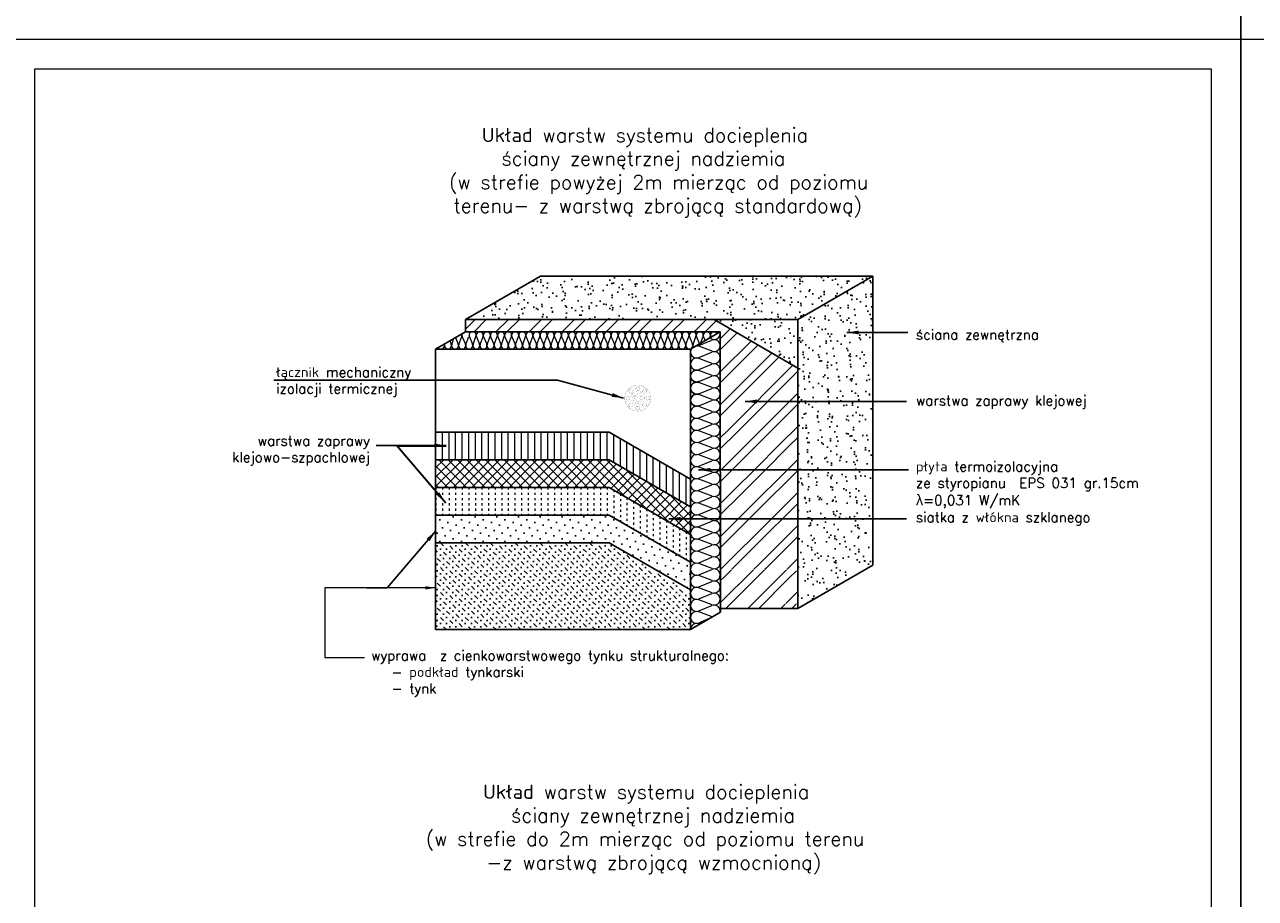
# Model space of a CAD drawing. Header units: millimetres. Extents: x 0 to 152651, y 46550 to 81081.
# Tile 65 of 109: x 137048 to 139140, y 53999 to 55484. Entities that reach past the tile are written whole.
import ezdxf

# ---------------------------------------------------------------- set-up
doc = ezdxf.new("R2010")
doc.units = ezdxf.units.MM
doc.linetypes.add('ACAD_ISO02W100', pattern=[15, 12, -3])
doc.linetypes.add('ACAD_ISO03W100', pattern=[30, 12, -18])
for name, color, linetype in [('A-BUD-MA-MATERIALY', 7, 'Continuous'), ('FASTENER', 104, 'Continuous'), ('MED', 6, 'Continuous')]:
    doc.layers.add(name, color=color, linetype=linetype)
doc.layers.add('cienka', color=3, linetype='Continuous', lineweight=18)
doc.layers.add('przerywa', color=100, linetype='ACAD_ISO02W100', lineweight=5)
doc.styles.get("Standard").update_dxf_attribs({"font": 'GOTHIC.TTF'})
doc.styles.add('tekst', font='segoeui.ttf', dxfattribs={"height": 20})
doc.dimstyles.new('ISO-25', dxfattribs={"dimtxt": 2.5, "dimasz": 2.5, "dimexe": 1.25, "dimexo": 0.625, "dimtad": 1, "dimtxsty": 'Standard', "dimcen": 2.5, "dimadec": 0, "dimazin": 0, "dimtfac": 1, "dimtmove": 0, "dimatfit": 3, "dimfxl": 1, "dimarcsym": 0})
pattern_1 = [(352.5, (232638.012, 36298.652), (19.683505, 21.0140233), [0, -22.701504, 0, -25.38984, 0, -24.2697]), (322.5, (232638.01, 36298.652), (48.494292, 11.113843), [0, -12.246864, 0, -20.461224, 0, -7.84098]), (282.5, (232625.022, 36311.642), (32.94754, -32.82803), [0, -7.4676, 0, -26.88336, 0, -35.09772]), (272.5, (232625.02, 36311.642), (41.015986, -22.47813), [0, -3.7338, 0, -17.623536, 0, -20.16252])]

msp = doc.modelspace()

# ---------------------------------------------------------------- hatches: boundary and pattern name
at = {"true_color": 0x000000}
h = msp.add_hatch(dxfattribs=at)
h.set_pattern_fill('AR-SAND', color=18, scale=0.588, angle=315, style=0)
h.set_pattern_definition(pattern_1)
h.paths.add_polyline_path([(138280.835, 54983.28), (138362.528, 54983.28), (138489.833, 55056.78), (137925.194, 55056.78), (137797.908, 54983.292), (137797.908, 54983.28), (138209.912, 54983.28)])
h = msp.add_hatch(dxfattribs=at)
h.set_pattern_fill('AR-SAND', color=18, scale=0.588, angle=315, style=0)
h.set_pattern_definition(pattern_1)
h.paths.add_polyline_path([(138489.833, 55056.78), (138362.528, 54983.28), (138362.528, 54492.298), (138489.833, 54565.798)])
h = msp.add_hatch(dxfattribs=at)
h.set_pattern_fill('AR-SAND', color=18, scale=0.588, angle=315, style=0)
h.set_pattern_definition(pattern_1)
h.paths.add_polyline_path([(138280.835, 54983.28), (138220.323, 54983.28), (138362.528, 54900.476), (138362.528, 54983.28)])
at = {"lineweight": 0, "true_color": 0x000000}
h = msp.add_hatch(dxfattribs=at)
h.set_pattern_fill('LINE', color=18, scale=3.528, angle=90, style=0)
h.set_pattern_definition([(270, (224098.836, 73695.744), (-11.2014, -7e-16), [])])
h.paths.add_polyline_path([(137746.882, 54744.949), (137746.882, 54791.989), (138042.09, 54791.989), (138180.282, 54712.203), (138180.282, 54665.163), (138042.09, 54744.949)])
at = {"true_color": 0x000000}
h = msp.add_hatch(dxfattribs=at)
h.set_pattern_fill('NET', color=18, scale=3.528, angle=315, style=0)
h.set_pattern_definition([(45, (224098.836, 73789.824), (7.9205859, -7.9205859), []), (315, (224098.836, 73789.824), (-7.9205859, -7.9205859), [])])
h.paths.add_polyline_path([(137746.882, 54697.909), (137746.882, 54744.949), (138042.09, 54744.949), (138180.282, 54665.163), (138180.282, 54618.123), (138042.09, 54697.909)])
h = msp.add_hatch(dxfattribs=at)
h.set_pattern_fill('DOTS', color=18, scale=8.232, angle=315, style=0)
h.set_pattern_definition([(45, (224098.836, 73789.824), (13.8610253, -4.6203418), [0, -13.0683])])
h.paths.add_polyline_path([(137746.882, 54603.829), (137746.882, 54650.869), (138042.09, 54650.869), (138180.282, 54571.083), (138180.282, 54524.043), (138042.09, 54603.829)])
h = msp.add_hatch(dxfattribs=at)
h.set_pattern_fill('MUDST', color=18, scale=1.176, angle=45, style=0)
h.set_pattern_definition([(315, (224099.987, 73782.1784), (5.2803906, -15.8411718), [7.4676, -7.4676, 0, -7.4676, 0, -7.4676])])
h.paths.add_polyline_path([(138042.09, 54603.829), (138181.433, 54516.397), (138181.433, 54456.372), (137748.033, 54456.372), (137746.882, 54603.829)])

# ---------------------------------------------------------------- linework, layer by layer
at = {"color": 18, "true_color": 0x000000}
for p, q in [((137797.907, 54966.814), (137814.384, 54983.291)), ((137812.222, 54962.418), (137833.094, 54983.291)), ((137849.324, 54962.1), (137870.515, 54983.291)), ((137868.034, 54962.1), (137889.225, 54983.291)), ((137905.772, 54962.418), (137926.645, 54983.291)), ((137924.482, 54962.418), (137945.355, 54983.291)), ((137961.902, 54962.418), (137982.775, 54983.291)), ((137980.612, 54962.418), (138001.485, 54983.291)), ((138017.714, 54962.1), (138038.905, 54983.291)), ((138036.742, 54962.418), (138057.615, 54983.291)), ((138074.163, 54962.418), (138095.035, 54983.291)), ((138092.873, 54962.418), (138113.745, 54983.291)), ((138130.293, 54962.418), (138151.165, 54983.291)), ((138148.684, 54962.1), (138169.875, 54983.291)), ((138186.423, 54962.418), (138207.295, 54983.291)), ((138205.133, 54962.418), (138223.907, 54981.193)), ((138230.856, 54950.721), (138247.557, 54967.422)), ((138230.856, 54932.011), (138259.381, 54960.537)), ((138230.856, 54894.591), (138283.031, 54946.766)), ((138230.856, 54875.881), (138294.855, 54939.881)), ((137746.882, 54932.901), (137746.882, 54456.372)), ((138180.282, 54932.901), (138180.282, 54456.372)), ((138230.856, 54838.461), (138318.505, 54926.11)), ((138230.856, 54819.751), (138329.949, 54918.844)), ((138243.957, 54795.432), (138353.979, 54905.454)), ((138258.656, 54791.421), (138362.528, 54895.293)), ((138288.055, 54783.4), (138362.526, 54857.871)), ((138302.754, 54779.389), (138362.526, 54839.161)), ((138230.856, 54782.331), (138243.957, 54795.432)), ((138332.153, 54771.368), (138362.526, 54801.741)), ((137746.882, 54791.989), (138042.09, 54791.989)), ((138042.09, 54791.989), (138180.282, 54712.203)), ((138230.856, 54763.621), (138258.656, 54791.421)), ((138247.765, 54743.11), (138288.055, 54783.4)), ((138261.982, 54738.617), (138302.754, 54779.389)), ((138346.852, 54767.357), (138362.526, 54783.031)), ((138290.417, 54729.632), (138332.153, 54771.368)), ((138304.634, 54725.139), (138346.852, 54767.357)), ((137746.882, 54744.949), (138042.09, 54744.949)), ((138042.09, 54744.949), (138180.282, 54665.163)), ((138230.856, 54726.2), (138247.765, 54743.11)), ((138230.856, 54707.49), (138261.982, 54738.617)), ((138333.069, 54716.153), (138362.526, 54745.611)), ((138252.96, 54692.175), (138290.417, 54729.632)), ((138266.659, 54687.163), (138304.634, 54725.139)), ((138294.057, 54677.141), (138333.069, 54716.153)), ((138307.756, 54672.13), (138347.286, 54711.66)), ((138347.286, 54711.66), (138362.526, 54726.901)), ((137746.882, 54697.909), (138042.09, 54697.909)), ((138042.09, 54697.909), (138180.282, 54618.123)), ((138230.856, 54670.07), (138252.96, 54692.175)), ((138335.154, 54662.108), (138362.526, 54689.481)), ((138230.856, 54651.36), (138266.659, 54687.163)), ((138250.474, 54633.559), (138294.057, 54677.141)), ((138264.235, 54628.61), (138307.756, 54672.13)), ((138348.853, 54657.097), (138362.526, 54670.771)), ((137746.882, 54650.869), (138042.09, 54650.869)), ((138042.09, 54650.869), (138180.282, 54571.083)), ((138291.756, 54618.71), (138335.154, 54662.108)), ((138305.516, 54613.761), (138348.853, 54657.097)), ((138230.856, 54613.94), (138250.474, 54633.559)), ((138230.856, 54595.23), (138264.235, 54628.61)), ((138333.037, 54603.862), (138362.526, 54633.351)), ((138255.593, 54582.548), (138291.756, 54618.71)), ((138268.72, 54576.964), (138305.516, 54613.761)), ((138346.798, 54598.912), (138362.526, 54614.641)), ((137746.882, 54603.829), (138042.09, 54603.829)), ((138042.09, 54603.829), (138180.282, 54524.043)), ((138294.974, 54565.798), (138333.037, 54603.862)), ((138308.101, 54560.215), (138346.798, 54598.912)), ((138231.934, 54558.889), (138255.593, 54582.548)), ((138250.644, 54558.889), (138268.72, 54576.964)), ((138288.064, 54558.889), (138294.974, 54565.798)), ((138344.194, 54558.889), (138362.526, 54577.221)), ((138230.856, 54557.81), (138230.891, 54557.846)), ((138230.856, 54539.1), (138237.699, 54545.944)), ((138231.371, 54502.196), (138287.021, 54557.846)), ((138237.699, 54545.944), (138249.601, 54557.846)), ((138240.172, 54492.286), (138305.731, 54557.846)), ((138277.592, 54492.286), (138334.354, 54549.049)), ((138296.302, 54492.286), (138347.481, 54543.465)), ((138306.774, 54558.889), (138308.101, 54560.215)), ((138334.354, 54549.049), (138343.152, 54557.846)), ((138347.481, 54543.465), (138360.415, 54556.399)), ((138260.3, 54531.125), (138264.937, 54535.761)), ((138348.929, 54507.493), (138362.528, 54521.092)), ((138342.019, 54500.584), (138348.929, 54507.493)), ((138360.73, 54500.584), (138362.056, 54501.91)), ((138362.056, 54501.91), (138362.528, 54502.382)), ((138333.722, 54492.286), (138340.977, 54499.541)), ((138352.432, 54492.286), (138359.687, 54499.541))]:
    msp.add_line(p, q, dxfattribs=at)
at = {"color": 18, "lineweight": 0, "true_color": 0x000000}
for p, q in [((137771.043, 54946.884), (137773.399, 54941.266)), ((137774.251, 54941.049), (137777.927, 54950.865)), ((137778.861, 54943.237), (137778.861, 54943.237)), ((137780.754, 54952.499), (137785.465, 54941.266)), ((137780.754, 54952.499), (137785.465, 54941.266)), ((137786.318, 54941.048), (137791.291, 54954.33)), ((137786.318, 54941.049), (137791.291, 54954.33)), ((137792.144, 54954.112), (137797.531, 54941.266)), ((137798.384, 54941.048), (137803.358, 54954.33)), ((137804.21, 54954.112), (137809.598, 54941.266)), ((137810.45, 54941.048), (137815.424, 54954.33)), ((137816.277, 54954.112), (137821.664, 54941.266)), ((137822.517, 54941.048), (137827.49, 54954.33)), ((137828.343, 54954.112), (137833.731, 54941.266)), ((137834.583, 54941.048), (137839.557, 54954.33)), ((137840.409, 54954.112), (137845.797, 54941.266)), ((137846.65, 54941.048), (137851.623, 54954.33)), ((137852.476, 54954.112), (137857.863, 54941.266)), ((137858.716, 54941.048), (137863.69, 54954.33)), ((137864.542, 54954.112), (137869.93, 54941.266)), ((137870.782, 54941.048), (137875.756, 54954.33)), ((137870.782, 54941.048), (137875.756, 54954.33)), ((137876.609, 54954.112), (137881.996, 54941.266)), ((137882.849, 54941.048), (137887.822, 54954.33)), ((137888.675, 54954.112), (137894.062, 54941.266)), ((137894.915, 54941.048), (137899.889, 54954.33)), ((137900.741, 54954.112), (137906.129, 54941.266)), ((137906.981, 54941.048), (137911.955, 54954.33)), ((137912.808, 54954.112), (137918.195, 54941.266)), ((137919.048, 54941.048), (137924.021, 54954.33)), ((137924.874, 54954.112), (137930.262, 54941.266)), ((137931.114, 54941.048), (137936.088, 54954.33)), ((137936.94, 54954.112), (137942.328, 54941.266)), ((137943.181, 54941.048), (137948.154, 54954.33)), ((137949.007, 54954.112), (137954.394, 54941.266)), ((137955.247, 54941.048), (137960.221, 54954.33)), ((137961.073, 54954.112), (137966.461, 54941.266)), ((137961.073, 54954.112), (137966.461, 54941.266)), ((137967.313, 54941.048), (137972.287, 54954.33)), ((137973.14, 54954.112), (137978.527, 54941.266)), ((137979.38, 54941.048), (137984.353, 54954.33)), ((137985.206, 54954.112), (137990.593, 54941.266)), ((137991.446, 54941.048), (137996.42, 54954.33)), ((137997.272, 54954.112), (138002.66, 54941.266)), ((138003.512, 54941.048), (138008.486, 54954.33)), ((138009.339, 54954.112), (138014.726, 54941.266)), ((138015.579, 54941.048), (138020.552, 54954.33)), ((138021.405, 54954.112), (138026.793, 54941.266)), ((138027.645, 54941.048), (138032.619, 54954.33)), ((138033.471, 54954.112), (138038.859, 54941.266)), ((138039.712, 54941.048), (138044.685, 54954.33)), ((138045.538, 54954.112), (138050.925, 54941.266)), ((138051.778, 54941.048), (138056.752, 54954.33)), ((138051.778, 54941.048), (138056.752, 54954.33)), ((138057.604, 54954.112), (138062.992, 54941.266)), ((138063.844, 54941.048), (138068.818, 54954.33)), ((138069.671, 54954.112), (138075.058, 54941.266)), ((138075.911, 54941.048), (138080.884, 54954.33)), ((138081.737, 54954.112), (138087.124, 54941.266)), ((138087.977, 54941.048), (138092.951, 54954.33)), ((138093.803, 54954.112), (138099.191, 54941.266)), ((138100.043, 54941.048), (138105.017, 54954.33)), ((138105.87, 54954.112), (138111.257, 54941.266)), ((138112.11, 54941.048), (138117.083, 54954.33)), ((138117.936, 54954.112), (138123.324, 54941.266)), ((138124.176, 54941.048), (138129.15, 54954.33)), ((138130.002, 54954.112), (138135.39, 54941.266)), ((138136.243, 54941.048), (138141.216, 54954.33)), ((138142.069, 54954.112), (138147.456, 54941.266)), ((138142.069, 54954.112), (138147.456, 54941.266)), ((138148.309, 54941.048), (138153.283, 54954.33)), ((138154.135, 54954.112), (138159.523, 54941.266)), ((138160.375, 54941.048), (138165.349, 54954.33)), ((138166.202, 54954.112), (138171.589, 54941.266)), ((138172.442, 54941.048), (138177.415, 54954.33)), ((138178.268, 54954.112), (138183.655, 54941.266)), ((138184.508, 54941.048), (138189.482, 54954.33)), ((138190.334, 54954.112), (138195.722, 54941.266)), ((138194.505, 54939.222), (138216.344, 54948.381)), ((138197.231, 54942.8), (138201.548, 54954.33)), ((138202.401, 54954.112), (138205.196, 54947.447)), ((138216.714, 54949.831), (138212.199, 54951.521)), ((138212.67, 54951.808), (138213.614, 54954.33)), ((138216.714, 54929.318), (138194.135, 54937.773)), ((138194.505, 54918.709), (138216.344, 54927.868)), ((138216.714, 54908.805), (138194.135, 54917.26)), ((138194.505, 54898.197), (138216.344, 54907.355)), ((138216.714, 54888.292), (138194.135, 54896.747)), ((138216.714, 54888.292), (138194.135, 54896.747)), ((138194.505, 54877.684), (138216.344, 54886.843)), ((138216.714, 54867.779), (138194.135, 54876.234)), ((138216.714, 54847.266), (138194.135, 54855.721)), ((138194.505, 54857.171), (138216.344, 54866.33)), ((138216.714, 54826.753), (138194.135, 54835.209)), ((138194.505, 54836.658), (138216.344, 54845.817)), ((138216.714, 54806.241), (138194.135, 54814.696)), ((138194.505, 54816.145), (138216.344, 54825.304)), ((138216.714, 54785.728), (138194.135, 54794.183)), ((138194.505, 54795.632), (138216.344, 54804.791)), ((138216.714, 54765.215), (138194.135, 54773.67)), ((138194.505, 54775.12), (138216.344, 54784.278)), ((137681.171, 54768.23), (137764.875, 54768.23)), ((137681.171, 54768.23), (137763.928, 54671.392)), ((138216.714, 54744.702), (138194.135, 54753.157)), ((138216.714, 54744.702), (138194.135, 54753.157)), ((138194.505, 54754.607), (138216.344, 54763.765)), ((138194.505, 54754.607), (138216.344, 54763.765)), ((138216.714, 54724.189), (138194.135, 54732.644)), ((138194.505, 54734.094), (138216.344, 54743.253)), ((138194.505, 54734.094), (138216.344, 54743.253)), ((138216.714, 54703.676), (138194.135, 54712.132)), ((138194.505, 54713.581), (138216.344, 54722.74)), ((138216.714, 54683.164), (138194.135, 54691.619)), ((138194.505, 54693.068), (138216.344, 54702.227)), ((138216.714, 54662.651), (138194.135, 54671.106)), ((138194.505, 54672.555), (138216.344, 54681.714)), ((138216.714, 54642.138), (138194.135, 54650.593)), ((138194.505, 54652.042), (138216.344, 54661.201)), ((138216.714, 54621.625), (138194.135, 54630.08)), ((138194.505, 54631.53), (138216.344, 54640.688)), ((138216.714, 54601.112), (138194.135, 54609.567)), ((138216.714, 54601.112), (138194.135, 54609.567)), ((138194.505, 54611.017), (138216.344, 54620.176)), ((138216.714, 54580.599), (138194.135, 54589.054)), ((138194.505, 54590.504), (138216.344, 54599.663)), ((138216.714, 54560.087), (138194.135, 54568.542)), ((138194.505, 54569.991), (138216.344, 54579.15)), ((138216.714, 54539.574), (138194.135, 54548.029)), ((138194.505, 54549.478), (138216.344, 54558.637)), ((137729.475, 54527.262), (137558.78, 54527.262)), ((137558.78, 54527.262), (137558.78, 54408.996)), ((137746.275, 54527.262), (137558.78, 54527.262)), ((138216.714, 54519.061), (138194.135, 54527.516)), ((138194.505, 54528.965), (138216.344, 54538.124)), ((138216.714, 54498.548), (138194.135, 54507.003)), ((138194.505, 54508.453), (138216.344, 54517.611)), ((138216.714, 54478.035), (138194.135, 54486.49)), ((138194.505, 54487.94), (138216.344, 54497.099)), ((137558.78, 54408.996), (137625.847, 54408.996))]:
    msp.add_line(p, q, dxfattribs=at)
at = {"color": 18, "linetype": 'ACAD_ISO03W100', "lineweight": 0, "ltscale": 0.3, "true_color": 0x000000}
for p, q in [((137747.244, 54697.909), (137747.244, 54650.869)), ((137758.445, 54697.909), (137758.445, 54650.869)), ((137769.646, 54697.909), (137769.646, 54650.869)), ((137780.848, 54697.909), (137780.848, 54650.869)), ((137792.049, 54697.909), (137792.049, 54650.869)), ((137803.251, 54697.909), (137803.251, 54650.869)), ((137814.452, 54697.909), (137814.452, 54650.869)), ((137825.653, 54697.909), (137825.653, 54650.869)), ((137836.855, 54697.909), (137836.855, 54650.869)), ((137848.056, 54697.909), (137848.056, 54650.869)), ((137859.258, 54697.909), (137859.258, 54650.869)), ((137870.459, 54697.909), (137870.459, 54650.869)), ((137881.66, 54697.909), (137881.66, 54650.869)), ((137892.862, 54697.909), (137892.862, 54650.869)), ((137904.063, 54697.909), (137904.063, 54650.869)), ((137915.265, 54697.909), (137915.265, 54650.869)), ((137926.466, 54697.909), (137926.466, 54650.869)), ((137937.667, 54697.909), (137937.667, 54650.869)), ((137948.869, 54697.909), (137948.869, 54650.869)), ((137960.07, 54697.909), (137960.07, 54650.869)), ((137971.272, 54697.909), (137971.272, 54650.869)), ((137982.473, 54697.909), (137982.473, 54650.869)), ((137993.674, 54697.909), (137993.674, 54650.869)), ((138004.876, 54697.909), (138004.876, 54650.869)), ((138016.077, 54697.909), (138016.077, 54650.869)), ((138027.279, 54697.909), (138027.279, 54650.869)), ((138038.48, 54697.909), (138038.48, 54650.869)), ((138049.681, 54693.526), (138049.681, 54646.486)), ((138060.883, 54687.059), (138060.883, 54640.019)), ((138072.084, 54680.591), (138072.084, 54633.551)), ((138083.286, 54674.124), (138083.286, 54627.084)), ((138094.487, 54667.657), (138094.487, 54620.617)), ((138105.688, 54661.19), (138105.688, 54614.15)), ((138116.89, 54654.723), (138116.89, 54607.683)), ((138128.091, 54648.256), (138128.091, 54601.216)), ((138139.293, 54641.789), (138139.293, 54594.749)), ((138150.494, 54635.322), (138150.494, 54588.282)), ((138161.695, 54628.854), (138161.695, 54581.814)), ((138172.897, 54622.387), (138172.897, 54575.347))]:
    msp.add_line(p, q, dxfattribs=at)
at = {"color": 18, "lineweight": 0, "true_color": 0x000000}
for centre, radius, start, end in [((137809.774, 54956.446), 6.033, 339.470237, 202.752216), ((137821.84, 54956.446), 6.033, 339.470237, 202.752216), ((137833.907, 54956.446), 6.033, 339.470237, 202.752216), ((137845.973, 54956.446), 6.033, 339.470237, 202.752216), ((137858.04, 54956.446), 6.033, 339.470237, 202.752216), ((137870.106, 54956.446), 6.033, 339.470237, 202.752216), ((137870.106, 54956.446), 6.033, 339.470237, 62.70654), ((137882.172, 54956.446), 6.033, 339.470237, 202.752216), ((137894.239, 54956.446), 6.033, 339.470237, 202.752216), ((137906.305, 54956.446), 6.033, 339.470237, 202.752216), ((137918.371, 54956.446), 6.033, 339.470237, 202.752216), ((137930.438, 54956.446), 6.033, 339.470237, 202.752216), ((137942.504, 54956.446), 6.033, 339.470237, 202.752216), ((137954.571, 54956.446), 6.033, 339.470237, 202.752216), ((137966.637, 54956.446), 6.033, 339.470237, 202.752216), ((137966.637, 54956.446), 6.033, 339.470237, 62.70654), ((137978.703, 54956.446), 6.033, 339.470237, 202.752216), ((137990.77, 54956.446), 6.033, 339.470237, 202.752216), ((138002.836, 54956.446), 6.033, 339.470237, 202.752216), ((138014.902, 54956.446), 6.033, 339.470237, 202.752216), ((138026.969, 54956.446), 6.033, 339.470237, 202.752216), ((138039.035, 54956.446), 6.033, 339.470237, 202.752216), ((138051.102, 54956.446), 6.033, 339.470237, 202.752216), ((138051.102, 54956.446), 6.033, 339.470237, 62.70654), ((138063.168, 54956.446), 6.033, 339.470237, 202.752216), ((138075.234, 54956.446), 6.033, 339.470237, 202.752216), ((138087.301, 54956.446), 6.033, 339.470237, 202.752216), ((138099.367, 54956.446), 6.033, 339.470237, 202.752216), ((138111.433, 54956.446), 6.033, 339.470237, 202.752216), ((138123.5, 54956.446), 6.033, 339.470237, 202.752216), ((138135.566, 54956.446), 6.033, 339.470237, 202.752216), ((138147.633, 54956.446), 6.033, 339.470237, 202.752216), ((138159.699, 54956.446), 6.033, 339.470237, 202.752216), ((138171.765, 54956.446), 6.033, 339.470237, 202.752216), ((138183.832, 54956.446), 6.033, 339.470237, 202.752216), ((138195.898, 54956.446), 6.033, 339.470237, 202.752216), ((138207.964, 54956.446), 6.033, 339.470237, 202.752216), ((138220.031, 54956.445), 6.033, 27.451177, 202.752216), ((138220.311, 54959.436), 10.256, 249.470237, 14.718667), ((137755.769, 54938.933), 6.033, 217.308983, 22.752216), ((137767.835, 54938.933), 6.033, 159.470237, 22.752216), ((137779.901, 54938.933), 6.033, 159.470237, 22.752216), ((137779.901, 54938.933), 6.033, 266.961022, 22.752216), ((137791.968, 54938.933), 6.033, 159.470237, 22.752216), ((137791.968, 54938.933), 6.033, 159.470237, 22.752216), ((137785.641, 54956.446), 6.033, 339.470237, 20.789434), ((137785.641, 54956.446), 6.033, 339.470237, 20.789434), ((137797.708, 54956.446), 6.033, 152.851916, 202.752216), ((137804.034, 54938.933), 6.033, 159.470237, 22.752216), ((137816.1, 54938.933), 6.033, 159.470237, 22.752216), ((137828.167, 54938.933), 6.033, 159.470237, 22.752216), ((137840.233, 54938.932), 6.033, 159.470237, 22.752216), ((137840.233, 54938.933), 6.033, 159.470237, 225.842411), ((137840.233, 54938.933), 6.033, 303.706407, 22.752216), ((137852.3, 54938.933), 6.033, 159.470237, 22.752216), ((137864.366, 54938.933), 6.033, 159.470237, 22.752216), ((137876.432, 54938.933), 6.033, 159.470237, 22.752216), ((137876.432, 54938.933), 6.033, 159.470237, 22.752216), ((137888.499, 54938.933), 6.033, 159.470237, 22.752216), ((137900.565, 54938.933), 6.033, 159.470237, 22.752216), ((137912.631, 54938.933), 6.033, 159.470237, 22.752216), ((137924.698, 54938.932), 6.033, 159.470237, 22.752216), ((137924.698, 54938.933), 6.033, 159.470237, 225.842411), ((137924.698, 54938.933), 6.033, 303.706407, 22.752216), ((137936.764, 54938.933), 6.033, 159.470237, 22.752216), ((137948.831, 54938.933), 6.033, 159.470237, 22.752216), ((137960.897, 54938.933), 6.033, 159.470237, 22.752216), ((137960.897, 54938.933), 6.033, 266.961022, 22.752216), ((137972.963, 54938.933), 6.033, 159.470237, 22.752216), ((137985.03, 54938.933), 6.033, 159.470237, 22.752216), ((137997.096, 54938.933), 6.033, 159.470237, 22.752216), ((138009.163, 54938.933), 6.033, 159.470237, 22.752216), ((138021.229, 54938.932), 6.033, 159.470237, 22.752216), ((138021.229, 54938.933), 6.033, 159.470237, 225.842411), ((138021.229, 54938.933), 6.033, 303.706407, 22.752216), ((138033.295, 54938.933), 6.033, 159.470237, 22.752216), ((138045.362, 54938.933), 6.033, 159.470237, 22.752216), ((138057.428, 54938.933), 6.033, 159.470237, 22.752216), ((138057.428, 54938.933), 6.033, 159.470237, 22.752216), ((138069.494, 54938.933), 6.033, 159.470237, 22.752216), ((138081.561, 54938.933), 6.033, 159.470237, 22.752216), ((138093.627, 54938.933), 6.033, 159.470237, 22.752216), ((138105.694, 54938.932), 6.033, 159.470237, 22.752216), ((138105.694, 54938.933), 6.033, 159.470237, 225.842411), ((138105.694, 54938.933), 6.033, 303.706407, 22.752216), ((138117.76, 54938.933), 6.033, 159.470237, 22.752216), ((138129.826, 54938.933), 6.033, 159.470237, 22.752216), ((138141.893, 54938.933), 6.033, 159.470237, 22.752216), ((138141.893, 54938.933), 6.033, 159.470237, 22.752216), ((138153.959, 54938.933), 6.033, 159.470237, 22.752216), ((138166.025, 54938.933), 6.033, 159.470237, 22.752216), ((138178.092, 54938.932), 6.033, 159.470237, 22.752216), ((138178.092, 54938.933), 6.033, 159.470237, 225.842411), ((138190.158, 54938.933), 6.033, 159.470237, 212.380861), ((138220.311, 54938.923), 10.256, 249.470237, 112.752216), ((138190.539, 54928.168), 10.256, 145.770722, 292.752216), ((138190.539, 54928.168), 10.256, 69.470237, 94.749435), ((138190.539, 54948.681), 10.256, 265.8474, 292.752216), ((138220.311, 54918.41), 10.256, 249.470237, 112.752216), ((138190.539, 54907.655), 10.256, 69.470237, 292.752216), ((138220.311, 54897.897), 10.256, 249.470237, 112.752216), ((138220.311, 54897.897), 10.256, 249.470237, 112.752216), ((138220.311, 54877.384), 10.256, 249.470237, 112.752216), ((138220.311, 54856.871), 10.256, 249.470237, 112.752216), ((138190.539, 54825.604), 10.256, 69.470237, 292.752216), ((138220.311, 54836.359), 10.256, 249.470237, 112.752216), ((138220.311, 54836.359), 10.256, 33.706407, 112.752216), ((138190.539, 54805.091), 10.256, 69.470237, 292.752216), ((138220.311, 54815.846), 10.256, 249.470237, 112.752216), ((138190.539, 54784.578), 10.256, 69.470237, 292.752216), ((138220.311, 54795.333), 10.256, 249.470237, 112.752216), ((138190.539, 54764.065), 10.256, 69.470237, 292.752216), ((138220.311, 54774.82), 10.256, 249.470237, 112.752216), ((138190.539, 54743.552), 10.256, 69.470237, 292.752216), ((138190.539, 54743.552), 10.256, 69.470237, 292.752216), ((138220.311, 54754.307), 10.256, 249.470237, 112.752216), ((138220.311, 54754.307), 10.256, 249.470237, 112.752216), ((138190.539, 54723.039), 10.256, 69.470237, 292.752216), ((138220.311, 54733.794), 10.256, 249.470237, 112.752216), ((138190.539, 54702.526), 10.256, 69.470237, 292.752216), ((138220.311, 54713.281), 10.256, 249.470237, 112.752216), ((138190.539, 54682.014), 10.256, 69.470237, 292.752216), ((138220.311, 54692.769), 10.256, 249.470237, 112.752216), ((138190.539, 54661.501), 10.256, 69.470237, 292.752216), ((138220.311, 54672.256), 10.256, 249.470237, 112.752216), ((138190.539, 54640.988), 10.256, 69.470237, 292.752216), ((138220.311, 54651.743), 10.256, 249.470237, 112.752216), ((138190.539, 54620.475), 10.256, 69.470237, 292.752216), ((138220.311, 54631.23), 10.256, 249.470237, 112.752216), ((138190.539, 54599.962), 10.256, 69.470237, 292.752216), ((138220.311, 54610.717), 10.256, 249.470237, 112.752216), ((138220.311, 54610.717), 10.256, 249.470237, 112.752216), ((138190.539, 54579.449), 10.256, 69.470237, 292.752216), ((138220.311, 54590.204), 10.256, 249.470237, 112.752216), ((138190.539, 54558.937), 10.256, 69.470237, 292.752216), ((138220.311, 54569.692), 10.256, 249.470237, 112.752216), ((138190.539, 54538.424), 10.256, 69.470237, 292.752216), ((138220.311, 54549.179), 10.256, 249.470237, 112.752216), ((138190.539, 54517.911), 10.256, 69.470237, 292.752216), ((138220.311, 54528.666), 10.256, 249.470237, 112.752216), ((138190.539, 54497.398), 10.256, 69.470237, 292.752216), ((138220.311, 54508.153), 10.256, 249.470237, 112.752216), ((138190.539, 54476.885), 10.256, 69.470237, 292.752216), ((138220.311, 54487.64), 10.256, 346.466187, 112.752216), ((138190.539, 54456.372), 10.256, 69.470237, 180)]:
    msp.add_arc(centre, radius, start, end, dxfattribs=at)
msp.add_solid([(137729.475, 54530.062), (137746.275, 54527.262), (137729.475, 54524.462)], dxfattribs=at)
at = {"layer": 'A-BUD-MA-MATERIALY', "color": 18, "true_color": 0x000000}
for p, q in [((138195.824, 54465.345), (138194.135, 54465.977)), ((138194.505, 54467.427), (138212.501, 54474.974))]:
    msp.add_line(p, q, dxfattribs=at)
for centre in [(138190.539, 54887.142), (138190.539, 54866.629), (138190.539, 54846.116)]:
    msp.add_arc(centre, 10.256, 69.470237, 292.752216, dxfattribs=at)
at = {"layer": 'cienka', "color": 18, "true_color": 0x000000}
for p, q in [((139115.372, 58429.514), (139115.372, 55459.514)), ((139115.372, 55459.514), (139115.372, 58429.514)), ((139115.372, 55459.514), (139115.372, 58429.514)), ((137015.372, 55459.514), (139115.372, 55459.514)), ((137015.372, 55459.514), (139115.372, 55459.514)), ((139115.372, 55459.514), (139115.372, 52489.514)), ((139115.372, 52489.514), (139115.372, 55459.514)), ((139115.372, 55459.514), (141215.372, 55459.514)), ((139115.372, 55459.514), (141215.372, 55459.514)), ((139115.372, 52489.514), (139115.372, 55459.514)), ((137065.372, 55409.514), (139065.372, 55409.514)), ((137065.372, 52539.514), (137065.372, 55409.514)), ((139065.372, 55409.514), (139065.372, 52539.514))]:
    msp.add_line(p, q, dxfattribs=at)
at = {"layer": 'FASTENER', "color": 18, "true_color": 0x000000}
for points, const_width in [([(138093.864, 54871.225, 0.1396406), (138082.017, 54869.849, 0.0984914), (138074.896, 54865.091, 0.0984914), (138070.138, 54857.97, 0.0984914), (138068.467, 54849.57, 0.0984914), (138070.138, 54841.17, 0.0984914), (138074.896, 54834.049, 0.0984914), (138082.017, 54829.291, 0.0984914), (138090.417, 54827.621, 0.0984914), (138098.816, 54829.291, 0.0984914), (138105.937, 54834.049, 0.0984914), (138110.695, 54841.17, 0.0984914), (138112.366, 54849.57, 0.0984914), (138110.695, 54857.97, 0.0984914), (138105.937, 54865.091, 0.0984914), (138098.816, 54869.849, 0.06263917), (138093.888, 54871.222)], 0.265), ([(138089.884, 54857.551, 0.08188431), (138087.35, 54856.959, 0.0984914), (138084.756, 54855.225, 0.04872252), (138083.768, 54854.024, 0.0984914)], 0.0265), ([(138097.057, 54854.019, 0.04892737), (138096.066, 54855.225, 0.0984914), (138093.472, 54856.959, 0.0814998), (138090.95, 54857.55, 0.0984914)], 0.0265), ([(138083.235, 54853.102, 0.01616472), (138083.022, 54852.631, 0.0984914), (138082.413, 54849.57, 0.0984914), (138083.022, 54846.51, 0.0161381), (138083.235, 54846.039, 0.0984914)], 0.0265), ([(138083.768, 54845.117, 0.04874921), (138084.756, 54843.915, 0.0984914), (138087.35, 54842.181, 0.08185737), (138089.884, 54841.59, 0.0984914)], 0.0265), ([(138088.293, 54849.822, 0.02965476), (138088.278, 54849.57, 0.09640708), (138088.434, 54848.77, 0.0984914)], 0.0265), ([(138089.095, 54851.248, 0.03009926), (138088.903, 54851.078, 0.09589236), (138088.449, 54850.407, 0.0984914)], 0.0265), ([(138088.738, 54848.248, 0.02916389), (138088.903, 54848.062, 0.0984914), (138089.595, 54847.6, 0.0984914)], 0.0265), ([(138090.411, 54851.703, 0.0955327), (138089.618, 54851.55, 0.0984914)], 0.0265), ([(138090.165, 54847.452, 0.02891572), (138090.411, 54847.437, 0.09677705), (138091.214, 54847.594, 0.0984914)], 0.0265), ([(138090.668, 54851.687, 0.03023609), (138090.411, 54851.703, 0.0984914)], 0.0265), ([(138090.949, 54841.59, 0.08152676), (138093.472, 54842.181, 0.0984914), (138096.066, 54843.915, 0.04890039), (138097.057, 54845.121, 0.0984914)], 0.0265), ([(138092.089, 54850.887, 0.0299866), (138091.919, 54851.078, 0.09553872), (138091.25, 54851.531, 0.0984914)], 0.0265), ([(138091.734, 54847.897, 0.02905468), (138091.919, 54848.062, 0.09641729), (138092.375, 54848.738, 0.0984914)], 0.0265), ([(138092.529, 54849.319, 0.02949786), (138092.544, 54849.57, 0.09590509), (138092.39, 54850.366, 0.0984914)], 0.0265), ([(138097.589, 54846.044, 0.01598724), (138097.8, 54846.51, 0.0984914), (138098.409, 54849.57, 0.0984914), (138097.8, 54852.631, 0.0159603), (138097.59, 54853.096, 0.0984914)], 0.0265)]:
    msp.add_lwpolyline(points, format="xyb", dxfattribs=dict(at, const_width=const_width))
for points, const_width in [([(138076.289, 54863.678, 0.0984914), (138075.59, 54862.631, 0.0984914), (138075.344, 54861.397, 0.0984914), (138075.59, 54860.163, 0.0984914), (138076.289, 54859.117, 0.0984914), (138077.335, 54858.418, 0.0984914), (138078.569, 54858.173, 0.0984914), (138079.803, 54858.418, 0.0984914), (138080.849, 54859.117, 0.0984914), (138081.548, 54860.163, 0.0984914), (138081.794, 54861.397, 0.0984914), (138081.548, 54862.631, 0.0984914), (138080.849, 54863.678, 0.0984914), (138079.803, 54864.377, 0.0984914), (138078.569, 54864.622, 0.0984914), (138077.335, 54864.377, 0.0984914)], 0.265), ([(138090.411, 54861.123, 0.0984914), (138085.99, 54860.243, 0.0984914), (138082.242, 54857.739, 0.0984914), (138079.738, 54853.991, 0.0984914), (138078.859, 54849.57, 0.0984914), (138079.738, 54845.149, 0.0984914), (138082.242, 54841.401, 0.0984914), (138085.99, 54838.897, 0.0984914), (138090.411, 54838.018, 0.0984914), (138094.832, 54838.897, 0.0984914), (138098.58, 54841.401, 0.0984914), (138101.084, 54845.149, 0.0984914), (138101.963, 54849.57, 0.0984914), (138101.084, 54853.991, 0.0984914), (138098.58, 54857.739, 0.0984914), (138094.832, 54860.243, 0.0984914)], 0.133), ([(138090.411, 54858.101, 0.09942947), (138087.185, 54857.453, 0.09887502), (138084.442, 54855.603, 0.09810089), (138082.613, 54852.839, 0.09756043), (138081.969, 54849.57, 0.09756043), (138082.613, 54846.301, 0.09810089), (138084.442, 54843.538, 0.09887502), (138087.185, 54841.687, 0.09942947), (138090.411, 54841.039, 0.09942947), (138093.637, 54841.687, 0.09887502), (138096.381, 54843.538, 0.09810089), (138098.209, 54846.301, 0.09756043), (138098.853, 54849.57, 0.09756043), (138098.209, 54852.839, 0.09810089), (138096.381, 54855.603, 0.09887502), (138093.637, 54857.453, 0.09942947)], 0.133), ([(138090.422, 54862.659, 0.0984914), (138091.656, 54862.905, 0.0984914), (138092.702, 54863.604, 0.0984914), (138093.401, 54864.65, 0.0984914), (138093.646, 54865.884, 0.0984914), (138093.401, 54867.118, 0.0984914), (138092.702, 54868.164, 0.0984914), (138091.656, 54868.863, 0.0984914), (138090.422, 54869.109, 0.0984914), (138089.188, 54868.863, 0.0984914), (138088.141, 54868.164, 0.0984914), (138087.442, 54867.118, 0.0984914), (138087.197, 54865.884, 0.0984914), (138087.442, 54864.65, 0.0984914), (138088.141, 54863.604, 0.0984914), (138089.188, 54862.905, 0.0984914)], 0.265), ([(138104.518, 54863.692, 0.0984914), (138103.472, 54864.391, 0.0984914), (138102.238, 54864.637, 0.0984914), (138101.004, 54864.391, 0.0984914), (138099.958, 54863.692, 0.0984914), (138099.259, 54862.646, 0.0984914), (138099.014, 54861.412, 0.0984914), (138099.259, 54860.178, 0.0984914), (138099.958, 54859.132, 0.0984914), (138101.004, 54858.433, 0.0984914), (138102.238, 54858.188, 0.0984914), (138103.472, 54858.433, 0.0984914), (138104.518, 54859.132, 0.0984914), (138105.217, 54860.178, 0.0984914), (138105.463, 54861.412, 0.0984914), (138105.217, 54862.646, 0.0984914)], 0.265), ([(138070.45, 54849.56, 0.0984914), (138070.695, 54848.326, 0.0984914), (138071.394, 54847.279, 0.0984914), (138072.44, 54846.58, 0.0984914), (138073.674, 54846.335, 0.0984914), (138074.908, 54846.58, 0.0984914), (138075.954, 54847.279, 0.0984914), (138076.654, 54848.326, 0.0984914), (138076.899, 54849.56, 0.0984914), (138076.654, 54850.794, 0.0984914), (138075.954, 54851.84, 0.0984914), (138074.908, 54852.539, 0.0984914), (138073.674, 54852.784, 0.0984914), (138072.44, 54852.539, 0.0984914), (138071.394, 54851.84, 0.0984914), (138070.695, 54850.794, 0.0984914)], 0.265), ([(138076.304, 54835.448, 0.0984914), (138077.35, 54834.749, 0.0984914), (138078.584, 54834.503, 0.0984914), (138079.818, 54834.749, 0.0984914), (138080.864, 54835.448, 0.0984914), (138081.563, 54836.494, 0.0984914), (138081.808, 54837.728, 0.0984914), (138081.563, 54838.962, 0.0984914), (138080.864, 54840.008, 0.0984914), (138079.818, 54840.707, 0.0984914), (138078.584, 54840.953, 0.0984914), (138077.35, 54840.707, 0.0984914), (138076.304, 54840.008, 0.0984914), (138075.605, 54838.962, 0.0984914), (138075.359, 54837.728, 0.0984914), (138075.605, 54836.494, 0.0984914)], 0.265), ([(138090.411, 54855.169, 0.09992765), (138088.307, 54854.744, 0.09907475), (138086.515, 54853.529, 0.09789197), (138085.322, 54851.717, 0.09707171), (138084.901, 54849.57, 0.09707171), (138085.322, 54847.424, 0.09789197), (138086.515, 54845.611, 0.09907475), (138088.307, 54844.396, 0.09992765), (138090.411, 54843.972, 0.09992765), (138092.515, 54844.396, 0.09907475), (138094.307, 54845.611, 0.09789197), (138095.5, 54847.424, 0.09707171), (138095.921, 54849.57, 0.09707171), (138095.5, 54851.717, 0.09789197), (138094.307, 54853.529, 0.09907475), (138092.515, 54854.744, 0.09992765)], 0.133), ([(138090.422, 54829.609, 0.0984914), (138091.656, 54829.854, 0.0984914), (138092.702, 54830.553, 0.0984914), (138093.401, 54831.599, 0.0984914), (138093.646, 54832.833, 0.0984914), (138093.401, 54834.067, 0.0984914), (138092.702, 54835.114, 0.0984914), (138091.656, 54835.813, 0.0984914), (138090.422, 54836.058, 0.0984914), (138089.188, 54835.813, 0.0984914), (138088.141, 54835.114, 0.0984914), (138087.442, 54834.067, 0.0984914), (138087.197, 54832.833, 0.0984914), (138087.442, 54831.599, 0.0984914), (138088.141, 54830.553, 0.0984914), (138089.188, 54829.854, 0.0984914)], 0.265), ([(138090.411, 54850.814, 0.0984914), (138089.935, 54850.72, 0.0984914), (138089.531, 54850.45, 0.0984914), (138089.262, 54850.046, 0.0984914), (138089.167, 54849.57, 0.0984914), (138089.262, 54849.094, 0.0984914), (138089.531, 54848.69, 0.0984914), (138089.935, 54848.421, 0.0984914), (138090.411, 54848.326, 0.0984914), (138090.887, 54848.421, 0.0984914), (138091.291, 54848.69, 0.0984914), (138091.56, 54849.094, 0.0984914), (138091.655, 54849.57, 0.0984914), (138091.56, 54850.046, 0.0984914), (138091.291, 54850.45, 0.0984914), (138090.887, 54850.72, 0.0984914)], 0.133), ([(138090.411, 54850.459, 0.0984914), (138090.071, 54850.391, 0.0984914), (138089.783, 54850.199, 0.0984914), (138089.59, 54849.91, 0.0984914), (138089.522, 54849.57, 0.0984914), (138089.59, 54849.23, 0.0984914), (138089.783, 54848.942, 0.0984914), (138090.071, 54848.749, 0.0984914), (138090.411, 54848.682, 0.0984914), (138090.751, 54848.749, 0.0984914), (138091.039, 54848.942, 0.0984914), (138091.232, 54849.23, 0.0984914), (138091.3, 54849.57, 0.0984914), (138091.232, 54849.91, 0.0984914), (138091.039, 54850.199, 0.0984914), (138090.751, 54850.391, 0.0984914)], 0.0265), ([(138104.533, 54835.463, 0.0984914), (138105.232, 54836.509, 0.0984914), (138105.478, 54837.743, 0.0984914), (138105.232, 54838.977, 0.0984914), (138104.533, 54840.023, 0.0984914), (138103.487, 54840.722, 0.0984914), (138102.253, 54840.968, 0.0984914), (138101.019, 54840.722, 0.0984914), (138099.973, 54840.023, 0.0984914), (138099.274, 54838.977, 0.0984914), (138099.028, 54837.743, 0.0984914), (138099.274, 54836.509, 0.0984914), (138099.973, 54835.463, 0.0984914), (138101.019, 54834.764, 0.0984914), (138102.253, 54834.518, 0.0984914), (138103.487, 54834.764, 0.0984914)], 0.265), ([(138110.372, 54849.581, 0.0984914), (138110.127, 54850.815, 0.0984914), (138109.428, 54851.861, 0.0984914), (138108.382, 54852.56, 0.0984914), (138107.148, 54852.805, 0.0984914), (138105.914, 54852.56, 0.0984914), (138104.868, 54851.861, 0.0984914), (138104.169, 54850.815, 0.0984914), (138103.923, 54849.581, 0.0984914), (138104.169, 54848.347, 0.0984914), (138104.868, 54847.301, 0.0984914), (138105.914, 54846.601, 0.0984914), (138107.148, 54846.356, 0.0984914), (138108.382, 54846.601, 0.0984914), (138109.428, 54847.301, 0.0984914), (138110.127, 54848.347, 0.0984914)], 0.265)]:
    msp.add_lwpolyline(points, format="xyb", close=True, dxfattribs=dict(at, const_width=const_width))
for points, const_width in [([(138089.884, 54858.085), (138089.886, 54855.143)], 0.133), ([(138090.95, 54858.085), (138090.951, 54855.143)], 0.133), ([(138082.777, 54853.366), (138085.325, 54851.897)], 0.133), ([(138082.777, 54845.774), (138085.323, 54847.246)], 0.133), ([(138083.309, 54854.289), (138085.858, 54852.819)], 0.133), ([(138083.309, 54844.852), (138085.856, 54846.324)], 0.133), ([(138085.498, 54850.567), (138085.653, 54851.15)], 0.0265), ([(138088.298, 54849.822), (138085.498, 54850.567)], 0.0265), ([(138085.653, 54851.15), (138088.455, 54850.404)], 0.0265), ([(138085.759, 54850.374), (138085.976, 54851.243)], 0.133), ([(138085.931, 54847.319), (138088.44, 54848.773)], 0.0265), ([(138086.233, 54846.797), (138085.931, 54847.319)], 0.0265), ([(138086.555, 54846.845), (138086.094, 54847.613)], 0.133), ([(138088.741, 54848.25), (138086.233, 54846.797)], 0.0265), ([(138087.691, 54853.432), (138088.459, 54853.893)], 0.133), ([(138087.644, 54853.754), (138088.165, 54854.056)], 0.0265), ([(138089.097, 54851.246), (138087.644, 54853.754)], 0.0265), ([(138088.165, 54854.056), (138089.619, 54851.547)], 0.0265), ([(138089.613, 54844.912), (138088.744, 54845.129)], 0.133), ([(138088.837, 54844.806), (138089.583, 54847.608)], 0.0265), ([(138089.419, 54844.651), (138088.837, 54844.806)], 0.0265), ([(138090.165, 54847.452), (138089.419, 54844.651)], 0.0265), ([(138089.884, 54841.056), (138089.882, 54843.997)], 0.133), ([(138090.668, 54851.689), (138091.414, 54854.489)], 0.0265), ([(138090.949, 54841.056), (138090.948, 54843.997)], 0.133), ([(138091.22, 54854.228), (138092.09, 54854.011)], 0.133), ([(138092.668, 54845.084), (138091.214, 54847.593)], 0.0265), ([(138091.997, 54854.334), (138091.251, 54851.532)], 0.0265), ([(138091.414, 54854.489), (138091.997, 54854.334)], 0.0265), ([(138091.737, 54847.894), (138093.19, 54845.387)], 0.0265), ([(138092.093, 54850.89), (138094.6, 54852.343)], 0.0265), ([(138093.142, 54845.708), (138092.374, 54845.247)], 0.133), ([(138095.181, 54847.99), (138092.379, 54848.736)], 0.0265), ([(138094.902, 54851.822), (138092.394, 54850.368)], 0.0265), ([(138092.535, 54849.318), (138095.336, 54848.573)], 0.0265), ([(138093.19, 54845.387), (138092.668, 54845.084)], 0.0265), ([(138094.279, 54852.295), (138094.74, 54851.527)], 0.133), ([(138094.6, 54852.343), (138094.902, 54851.822)], 0.0265), ([(138095.075, 54848.766), (138094.858, 54847.897)], 0.133), ([(138097.524, 54844.852), (138094.976, 54846.321)], 0.133), ([(138097.524, 54854.289), (138094.977, 54852.817)], 0.133), ([(138095.336, 54848.573), (138095.181, 54847.99)], 0.0265), ([(138098.057, 54845.774), (138095.509, 54847.244)], 0.133), ([(138098.057, 54853.366), (138095.51, 54851.894)], 0.133)]:
    msp.add_lwpolyline(points, dxfattribs=dict(at, const_width=const_width))
at = {"layer": 'MED', "color": 18, "true_color": 0x000000}
for p, q in [((137797.907, 54983.291), (137925.213, 55056.791)), ((138489.833, 55056.78), (137925.036, 55056.78)), ((138362.528, 54983.28), (138489.833, 55056.78)), ((138489.833, 54565.794), (138489.833, 55056.78)), ((137797.908, 54983.28), (137797.908, 54962.407)), ((137797.908, 54983.28), (138209.912, 54983.28)), ((138209.912, 54983.28), (138280.835, 54983.28)), ((138220.323, 54983.28), (138362.528, 54900.476)), ((138280.835, 54983.28), (138362.528, 54983.28)), ((138362.528, 54492.286), (138362.528, 54983.28)), ((137797.908, 54962.407), (137746.882, 54932.901)), ((137797.908, 54962.407), (138230.857, 54962.407)), ((138180.282, 54932.901), (138230.857, 54962.407)), ((138231.39, 54485.879), (138230.857, 54962.407)), ((138180.282, 54932.901), (137746.882, 54932.901)), ((138362.526, 54492.297), (138489.832, 54565.797)), ((138180.282, 54456.372), (138231.39, 54485.879)), ((138362.528, 54492.286), (138231.382, 54492.286)), ((138180.282, 54456.372), (137746.882, 54456.372))]:
    msp.add_line(p, q, dxfattribs=at)

# ---------------------------------------------------------------- texts
at = {"layer": 'cienka', "color": 18, "linetype": 'Continuous', "true_color": 0x000000, "char_height": 24, "attachment_point": 1, "style": 'tekst'}
for s, insert, width in [('\\pxi4.0847;{\\Fromans|c238;Układ warstw systemu docieplenia\\P\\pi5.4712;ściany zewnętrznej nadziemia\\P\\pi1.7491;(w strefie powyżej 2m mierząc od poziomu \\P\\pi2.0689;terenu- z warstwą zbrojącą standardową)}', (137727.558, 55308.855), 970.28331), ('\\pxi4.9952;{\\Fromans|c238;Układ warstw systemu docieplenia\\P\\pi6.97583;ściany zewnętrznej nadziemia\\P\\pi0.92526;(w strefie do 2m mierząc od poziomu terenu\\P\\pi5.23672;-z warstwą zbrojącą wzmocnioną)}', (137707.729, 54192.639), 930.76287)]:
    msp.add_mtext(s, dxfattribs=dict(at, insert=insert, width=width))
at = {"layer": 'przerywa', "color": 18, "true_color": 0x000000, "char_height": 16.8}
for s, insert, width, attachment_point in [('{\\Fromans|c0;ściana zewnętrzna\\P\\P \\P\\Pwarstwa zaprawy klejowej\\P\\P\\P\\Ppłyta termoizolacyjna\\Pze styropianu  EPS 031 gr.15cm \\P\\fCentury Gothic|b0|i0|c238|p34;\\H1.0833x;λ\\Fromans|c0;\\H0.92311x;=0,031 W/mK\\Psiatka z włókna szklanego }', (138563.389, 54966.005), 638.88703, 1), ('{\\Fromans|c238;łącznik mechaniczny \\Pizolacji termicznej}', (137476.008, 54902.235), 638.887, 1), ('{\\Fromans|c0;warstwa zaprawy klejowo-szpachlowej }', (137635.213, 54760.494), 371.42734, 6), ('{\\Fromans|c0;wyprawa\\Fromans|c238;  \\Fromans|c0;z cienkowarstwowego tynku strukturalnego:\\P   - podkład tynkarski  \\P   - tynk }', (137637.254, 54420.689), 792.38771, 1)]:
    msp.add_mtext(s, dxfattribs=dict(at, insert=insert, width=width, attachment_point=attachment_point))

# ---------------------------------------------------------------- leaders
at = {"color": 18, "lineweight": 0, "true_color": 0x000000}
for points in [[(138446.076, 54961.277), (138549.543, 54961.277)], [(138066.515, 54849.822), (137954.027, 54879.963), (137471.952, 54879.963)], [(138273.163, 54844.108), (138547.443, 54844.102)], [(137764.546, 54769.245), (137680.842, 54769.245), (137645.785, 54769.245)], [(137763.6, 54672.408), (137680.842, 54769.245), (137645.785, 54769.245)], [(138193.772, 54727.724), (138550.594, 54727.724)], [(138143.58, 54644.619), (138547.443, 54644.619)], [(137747.337, 54624.121), (137664.58, 54527.283), (137629.523, 54527.283)]]:
    msp.add_leader(points, dimstyle='ISO-25', override={"dimasz": 20, "dimtad": 0}, dxfattribs=at)

doc.saveas('drawing.dxf')
